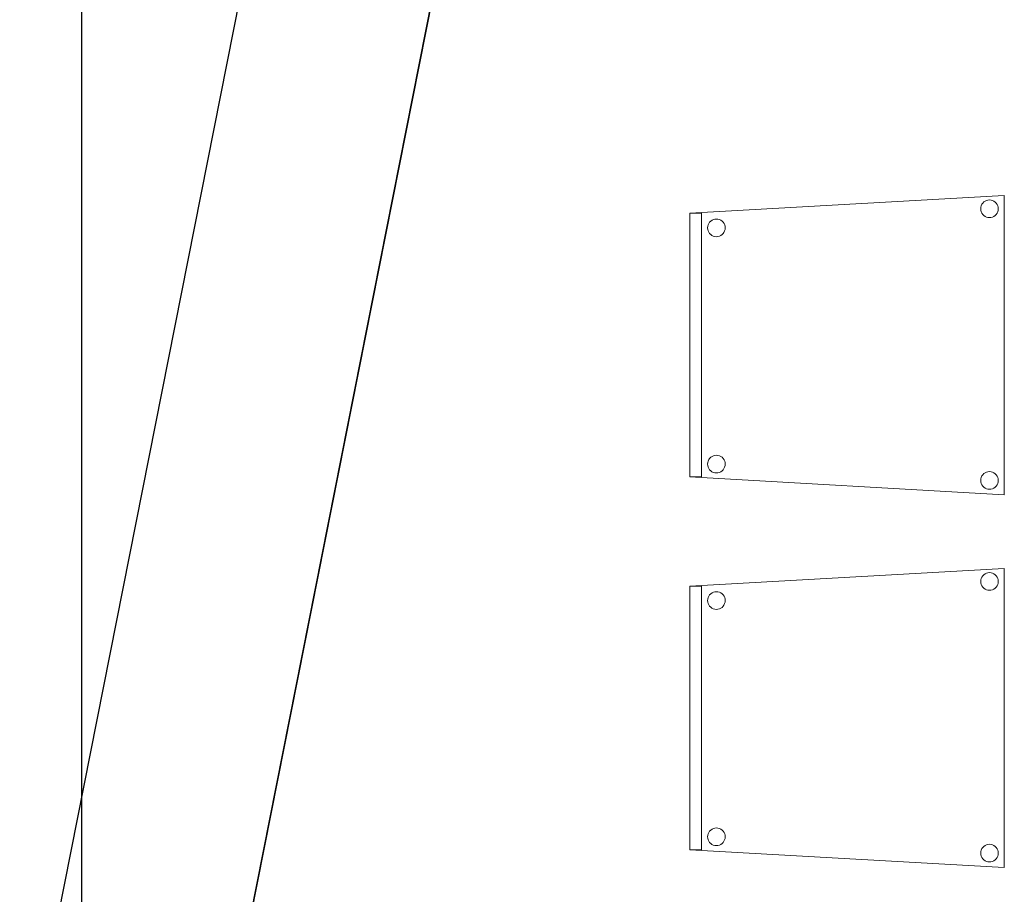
# Model space of a CAD drawing. Header units: metres. Extents: x 391.1 to 427.5, y 12.8 to 28.4.
# Tile 21 of 234: x 399.1 to 400.7, y 20.2 to 21.7. Entities that reach past the tile are written whole.
import ezdxf

# ---------------------------------------------------------------- set-up
doc = ezdxf.new("R2010")
doc.units = ezdxf.units.M
doc.layers.add('01_SUELOS', color=7, linetype='Continuous', lineweight=25, true_color=0x007f00)
for name, color, linetype, lineweight in [('02_MOBILIARIO', 7, 'Continuous', 18), ('A-DETL-____-MBND', 7, 'Continuous', 18), ('A-WALL-____-MCUT', 7, 'Continuous', 25), ('A-WALL-____-OTLN', 7, 'Continuous', 25)]:
    doc.layers.add(name, color=color, linetype=linetype, lineweight=lineweight)

# ---------------------------------------------------------------- blocks, each defined once
blk = doc.blocks.new('Family - Evans PA-152013-03_ENLLUMENAT_P0A')
at = {"layer": 'A-WALL-____-MCUT', "color": 253, "true_color": 0xaaaaaa}
for p, q in [((2.1178, 10.7049), (0, 0)), ((0.3262, 0), (2.4243, 10.6052))]:
    blk.add_line(p, q, dxfattribs=at)
at = {"layer": 'A-WALL-____-OTLN', "color": 253, "true_color": 0xaaaaaa}
for p, q in [((2.1178, 10.7049), (0, 0)), ((0.3262, 0), (2.4243, 10.6052))]:
    blk.add_line(p, q, dxfattribs=at)
blk = doc.blocks.new('Family - Evans PA-152152-03_ENLLUMENAT_P0A')
at = {"layer": 'A-WALL-____-MCUT', "color": 253, "true_color": 0xaaaaaa}
blk.add_line((0, 0), (15.0232, 0), dxfattribs=at)
at = {"layer": 'A-WALL-____-OTLN', "color": 253, "true_color": 0xaaaaaa}
blk.add_line((0, 0), (15.0232, 0), dxfattribs=at)
at = {"layer": 'A-WALL-____-OTLN', "color": 253, "lineweight": 18, "true_color": 0xaaaaaa}
blk.add_line((0, 0), (15.0232, 0), dxfattribs=at)
blk = doc.blocks.new('Family - Cadira confident_PA-152194-03_ENLLUMENAT_P0A')
at = {"layer": 'A-DETL-____-MBND', "color": 253, "true_color": 0xaaaaaa}
for p, q in [((0, 0.4765), (0.5326, 0.5065)), ((0.5326, 0.5065), (0, 0.4765)), ((0.5326, 0.5065), (0.5326, 0)), ((0.5326, 0), (0.5326, 0.5065)), ((0.4926, 0.4843), (0.4928, 0.4869)), ((0.4928, 0.4869), (0.4926, 0.4843)), ((0.4928, 0.4817), (0.4926, 0.4843)), ((0.4926, 0.4843), (0.4928, 0.4817)), ((0.4928, 0.4869), (0.4935, 0.4894)), ((0.4935, 0.4894), (0.4928, 0.4869)), ((0.4935, 0.4894), (0.4946, 0.4918)), ((0.4946, 0.4918), (0.4935, 0.4894)), ((0.4946, 0.4918), (0.4961, 0.4939)), ((0.4961, 0.4939), (0.4946, 0.4918)), ((0.4961, 0.4939), (0.498, 0.4957)), ((0.498, 0.4957), (0.4961, 0.4939)), ((0.498, 0.4957), (0.5001, 0.4972)), ((0.5001, 0.4972), (0.498, 0.4957)), ((0.5001, 0.4972), (0.5025, 0.4983)), ((0.5025, 0.4983), (0.5001, 0.4972)), ((0.5025, 0.4983), (0.505, 0.4989)), ((0.505, 0.4989), (0.5025, 0.4983)), ((0.505, 0.4989), (0.5076, 0.4992)), ((0.5076, 0.4992), (0.505, 0.4989)), ((0.5076, 0.4992), (0.5102, 0.4989)), ((0.5102, 0.4989), (0.5076, 0.4992)), ((0.5102, 0.4989), (0.5127, 0.4982)), ((0.5127, 0.4982), (0.5102, 0.4989)), ((0.5127, 0.4982), (0.515, 0.4971)), ((0.515, 0.4971), (0.5127, 0.4982)), ((0.515, 0.4971), (0.5172, 0.4956)), ((0.5172, 0.4956), (0.515, 0.4971)), ((0.5172, 0.4956), (0.519, 0.4938)), ((0.519, 0.4938), (0.5172, 0.4956)), ((0.519, 0.4938), (0.5205, 0.4916)), ((0.5205, 0.4916), (0.519, 0.4938)), ((0.5205, 0.4916), (0.5216, 0.4893)), ((0.5216, 0.4893), (0.5205, 0.4916)), ((0.5216, 0.4893), (0.5222, 0.4868)), ((0.5222, 0.4868), (0.5216, 0.4893)), ((0.5222, 0.4868), (0.5224, 0.4842)), ((0.5224, 0.4842), (0.5222, 0.4868)), ((0.5224, 0.4842), (0.5222, 0.4816)), ((0.5222, 0.4816), (0.5224, 0.4842)), ((0, 0.03), (0, 0.4765)), ((0, 0.4765), (0, 0.03)), ((0, 0.4765), (0.02, 0.4765)), ((0, 0.03), (0, 0.4765)), ((0.02, 0.4765), (0, 0.4765)), ((0, 0.4765), (0, 0.03)), ((0.02, 0.4765), (0.02, 0.03)), ((0.02, 0.03), (0.02, 0.4765)), ((0.0426, 0.4666), (0.0452, 0.4668)), ((0.0452, 0.4668), (0.0426, 0.4666)), ((0.0452, 0.4668), (0.0478, 0.4666)), ((0.0478, 0.4666), (0.0452, 0.4668)), ((0.4935, 0.4792), (0.4928, 0.4817)), ((0.4928, 0.4817), (0.4935, 0.4792)), ((0.4945, 0.4768), (0.4935, 0.4792)), ((0.4935, 0.4792), (0.4945, 0.4768)), ((0.496, 0.4747), (0.4945, 0.4768)), ((0.4945, 0.4768), (0.496, 0.4747)), ((0.4979, 0.4728), (0.496, 0.4747)), ((0.496, 0.4747), (0.4979, 0.4728)), ((0.5, 0.4713), (0.4979, 0.4728)), ((0.4979, 0.4728), (0.5, 0.4713)), ((0.5023, 0.4702), (0.5, 0.4713)), ((0.5, 0.4713), (0.5023, 0.4702)), ((0.5049, 0.4695), (0.5023, 0.4702)), ((0.5023, 0.4702), (0.5049, 0.4695)), ((0.5074, 0.4693), (0.5049, 0.4695)), ((0.5049, 0.4695), (0.5074, 0.4693)), ((0.51, 0.4695), (0.5074, 0.4693)), ((0.5074, 0.4693), (0.51, 0.4695)), ((0.5126, 0.4702), (0.51, 0.4695)), ((0.51, 0.4695), (0.5126, 0.4702)), ((0.5149, 0.4713), (0.5126, 0.4702)), ((0.5126, 0.4702), (0.5149, 0.4713)), ((0.5171, 0.4727), (0.5149, 0.4713)), ((0.5149, 0.4713), (0.5171, 0.4727)), ((0.5189, 0.4746), (0.5171, 0.4727)), ((0.5171, 0.4727), (0.5189, 0.4746)), ((0.5204, 0.4767), (0.5189, 0.4746)), ((0.5189, 0.4746), (0.5204, 0.4767)), ((0.5215, 0.4791), (0.5204, 0.4767)), ((0.5204, 0.4767), (0.5215, 0.4791)), ((0.5222, 0.4816), (0.5215, 0.4791)), ((0.5215, 0.4791), (0.5222, 0.4816)), ((0.0302, 0.4519), (0.0304, 0.4545)), ((0.0304, 0.4545), (0.0302, 0.4519)), ((0.0304, 0.4493), (0.0302, 0.4519)), ((0.0302, 0.4519), (0.0304, 0.4493)), ((0.0304, 0.4545), (0.0311, 0.457)), ((0.0311, 0.457), (0.0304, 0.4545)), ((0.0311, 0.457), (0.0322, 0.4594)), ((0.0322, 0.4594), (0.0311, 0.457)), ((0.0322, 0.4594), (0.0337, 0.4615)), ((0.0337, 0.4615), (0.0322, 0.4594)), ((0.0337, 0.4615), (0.0356, 0.4633)), ((0.0356, 0.4633), (0.0337, 0.4615)), ((0.0356, 0.4633), (0.0377, 0.4648)), ((0.0377, 0.4648), (0.0356, 0.4633)), ((0.0377, 0.4648), (0.0401, 0.4659)), ((0.0401, 0.4659), (0.0377, 0.4648)), ((0.0401, 0.4659), (0.0426, 0.4666)), ((0.0426, 0.4666), (0.0401, 0.4659)), ((0.0478, 0.4666), (0.0503, 0.4659)), ((0.0503, 0.4659), (0.0478, 0.4666)), ((0.0503, 0.4659), (0.0526, 0.4648)), ((0.0526, 0.4648), (0.0503, 0.4659)), ((0.0526, 0.4648), (0.0548, 0.4633)), ((0.0548, 0.4633), (0.0526, 0.4648)), ((0.0548, 0.4633), (0.0566, 0.4614)), ((0.0566, 0.4614), (0.0548, 0.4633)), ((0.0566, 0.4614), (0.0581, 0.4593)), ((0.0581, 0.4593), (0.0566, 0.4614)), ((0.0581, 0.4593), (0.0592, 0.4569)), ((0.0592, 0.4569), (0.0581, 0.4593)), ((0.0592, 0.4569), (0.0598, 0.4544)), ((0.0598, 0.4544), (0.0592, 0.4569)), ((0.0598, 0.4544), (0.06, 0.4518)), ((0.06, 0.4518), (0.0598, 0.4544)), ((0.06, 0.4518), (0.0598, 0.4492)), ((0.0598, 0.4492), (0.06, 0.4518)), ((0.031, 0.4468), (0.0304, 0.4493)), ((0.0304, 0.4493), (0.031, 0.4468)), ((0.0321, 0.4445), (0.031, 0.4468)), ((0.031, 0.4468), (0.0321, 0.4445)), ((0.0336, 0.4423), (0.0321, 0.4445)), ((0.0321, 0.4445), (0.0336, 0.4423)), ((0.0355, 0.4405), (0.0336, 0.4423)), ((0.0336, 0.4423), (0.0355, 0.4405)), ((0.0376, 0.439), (0.0355, 0.4405)), ((0.0355, 0.4405), (0.0376, 0.439)), ((0.0399, 0.4378), (0.0376, 0.439)), ((0.0376, 0.439), (0.0399, 0.4378)), ((0.0424, 0.4372), (0.0399, 0.4378)), ((0.0399, 0.4378), (0.0424, 0.4372)), ((0.045, 0.4369), (0.0424, 0.4372)), ((0.0424, 0.4372), (0.045, 0.4369)), ((0.0476, 0.4371), (0.045, 0.4369)), ((0.045, 0.4369), (0.0476, 0.4371)), ((0.0502, 0.4378), (0.0476, 0.4371)), ((0.0476, 0.4371), (0.0502, 0.4378)), ((0.0525, 0.4389), (0.0502, 0.4378)), ((0.0502, 0.4378), (0.0525, 0.4389)), ((0.0547, 0.4404), (0.0525, 0.4389)), ((0.0525, 0.4389), (0.0547, 0.4404)), ((0.0565, 0.4422), (0.0547, 0.4404)), ((0.0547, 0.4404), (0.0565, 0.4422)), ((0.058, 0.4443), (0.0565, 0.4422)), ((0.0565, 0.4422), (0.058, 0.4443)), ((0.0591, 0.4467), (0.058, 0.4443)), ((0.058, 0.4443), (0.0591, 0.4467)), ((0.0598, 0.4492), (0.0591, 0.4467)), ((0.0591, 0.4467), (0.0598, 0.4492)), ((0.0426, 0.0666), (0.0452, 0.0668)), ((0.0452, 0.0668), (0.0426, 0.0666)), ((0.0452, 0.0668), (0.0478, 0.0666)), ((0.0478, 0.0666), (0.0452, 0.0668)), ((0.0302, 0.0519), (0.0304, 0.0545)), ((0.0304, 0.0545), (0.0302, 0.0519)), ((0.0304, 0.0493), (0.0302, 0.0519)), ((0.0302, 0.0519), (0.0304, 0.0493)), ((0.0304, 0.0545), (0.0311, 0.057)), ((0.0311, 0.057), (0.0304, 0.0545)), ((0.0311, 0.057), (0.0322, 0.0594)), ((0.0322, 0.0594), (0.0311, 0.057)), ((0.0322, 0.0594), (0.0337, 0.0615)), ((0.0337, 0.0615), (0.0322, 0.0594)), ((0.0337, 0.0615), (0.0356, 0.0633)), ((0.0356, 0.0633), (0.0337, 0.0615)), ((0.0356, 0.0633), (0.0377, 0.0648)), ((0.0377, 0.0648), (0.0356, 0.0633)), ((0.0377, 0.0648), (0.0401, 0.0659)), ((0.0401, 0.0659), (0.0377, 0.0648)), ((0.0401, 0.0659), (0.0426, 0.0666)), ((0.0426, 0.0666), (0.0401, 0.0659)), ((0.0478, 0.0666), (0.0503, 0.0659)), ((0.0503, 0.0659), (0.0478, 0.0666)), ((0.0503, 0.0659), (0.0526, 0.0648)), ((0.0526, 0.0648), (0.0503, 0.0659)), ((0.0526, 0.0648), (0.0548, 0.0633)), ((0.0548, 0.0633), (0.0526, 0.0648)), ((0.0548, 0.0633), (0.0566, 0.0614)), ((0.0566, 0.0614), (0.0548, 0.0633)), ((0.0566, 0.0614), (0.0581, 0.0593)), ((0.0581, 0.0593), (0.0566, 0.0614)), ((0.0581, 0.0593), (0.0592, 0.0569)), ((0.0592, 0.0569), (0.0581, 0.0593)), ((0.0592, 0.0569), (0.0598, 0.0544)), ((0.0598, 0.0544), (0.0592, 0.0569)), ((0.0598, 0.0544), (0.06, 0.0518)), ((0.06, 0.0518), (0.0598, 0.0544)), ((0.06, 0.0518), (0.0598, 0.0492)), ((0.0598, 0.0492), (0.06, 0.0518)), ((0.031, 0.0468), (0.0304, 0.0493)), ((0.0304, 0.0493), (0.031, 0.0468)), ((0.0321, 0.0445), (0.031, 0.0468)), ((0.031, 0.0468), (0.0321, 0.0445)), ((0.0336, 0.0423), (0.0321, 0.0445)), ((0.0321, 0.0445), (0.0336, 0.0423)), ((0.0355, 0.0405), (0.0336, 0.0423)), ((0.0336, 0.0423), (0.0355, 0.0405)), ((0.0376, 0.039), (0.0355, 0.0405)), ((0.0355, 0.0405), (0.0376, 0.039)), ((0.0399, 0.0378), (0.0376, 0.039)), ((0.0376, 0.039), (0.0399, 0.0378)), ((0.0424, 0.0372), (0.0399, 0.0378)), ((0.0399, 0.0378), (0.0424, 0.0372)), ((0.045, 0.0369), (0.0424, 0.0372)), ((0.0424, 0.0372), (0.045, 0.0369)), ((0.0476, 0.0371), (0.045, 0.0369)), ((0.045, 0.0369), (0.0476, 0.0371)), ((0.0502, 0.0378), (0.0476, 0.0371)), ((0.0476, 0.0371), (0.0502, 0.0378)), ((0.0525, 0.0389), (0.0502, 0.0378)), ((0.0502, 0.0378), (0.0525, 0.0389)), ((0.0547, 0.0404), (0.0525, 0.0389)), ((0.0525, 0.0389), (0.0547, 0.0404)), ((0.0565, 0.0422), (0.0547, 0.0404)), ((0.0547, 0.0404), (0.0565, 0.0422)), ((0.058, 0.0443), (0.0565, 0.0422)), ((0.0565, 0.0422), (0.058, 0.0443)), ((0.0591, 0.0467), (0.058, 0.0443)), ((0.058, 0.0443), (0.0591, 0.0467)), ((0.0598, 0.0492), (0.0591, 0.0467)), ((0.0591, 0.0467), (0.0598, 0.0492)), ((0.4946, 0.0318), (0.4961, 0.0339)), ((0.4961, 0.0339), (0.4946, 0.0318)), ((0.4961, 0.0339), (0.498, 0.0357)), ((0.498, 0.0357), (0.4961, 0.0339)), ((0.498, 0.0357), (0.5001, 0.0372)), ((0.5001, 0.0372), (0.498, 0.0357)), ((0.5001, 0.0372), (0.5025, 0.0383)), ((0.5025, 0.0383), (0.5001, 0.0372)), ((0.5025, 0.0383), (0.505, 0.0389)), ((0.505, 0.0389), (0.5025, 0.0383)), ((0.505, 0.0389), (0.5076, 0.0392)), ((0.5076, 0.0392), (0.505, 0.0389)), ((0.5076, 0.0392), (0.5102, 0.0389)), ((0.5102, 0.0389), (0.5076, 0.0392)), ((0.5102, 0.0389), (0.5127, 0.0382)), ((0.5127, 0.0382), (0.5102, 0.0389)), ((0.5127, 0.0382), (0.515, 0.0371)), ((0.515, 0.0371), (0.5127, 0.0382)), ((0.515, 0.0371), (0.5172, 0.0356)), ((0.5172, 0.0356), (0.515, 0.0371)), ((0.5172, 0.0356), (0.519, 0.0338)), ((0.519, 0.0338), (0.5172, 0.0356)), ((0.519, 0.0338), (0.5205, 0.0316)), ((0.5205, 0.0316), (0.519, 0.0338)), ((0.5326, 0), (0, 0.03)), ((0, 0.03), (0.5326, 0)), ((0.02, 0.03), (0, 0.03)), ((0, 0.03), (0.02, 0.03)), ((0.4926, 0.0243), (0.4928, 0.0269)), ((0.4928, 0.0269), (0.4926, 0.0243)), ((0.4928, 0.0217), (0.4926, 0.0243)), ((0.4926, 0.0243), (0.4928, 0.0217)), ((0.4928, 0.0269), (0.4935, 0.0294)), ((0.4935, 0.0294), (0.4928, 0.0269)), ((0.4935, 0.0192), (0.4928, 0.0217)), ((0.4928, 0.0217), (0.4935, 0.0192)), ((0.4935, 0.0294), (0.4946, 0.0318)), ((0.4946, 0.0318), (0.4935, 0.0294)), ((0.4945, 0.0168), (0.4935, 0.0192)), ((0.4935, 0.0192), (0.4945, 0.0168)), ((0.496, 0.0147), (0.4945, 0.0168)), ((0.4945, 0.0168), (0.496, 0.0147)), ((0.5204, 0.0167), (0.5189, 0.0146)), ((0.5189, 0.0146), (0.5204, 0.0167)), ((0.5215, 0.0191), (0.5204, 0.0167)), ((0.5204, 0.0167), (0.5215, 0.0191)), ((0.5205, 0.0316), (0.5216, 0.0293)), ((0.5216, 0.0293), (0.5205, 0.0316)), ((0.5222, 0.0216), (0.5215, 0.0191)), ((0.5215, 0.0191), (0.5222, 0.0216)), ((0.5216, 0.0293), (0.5222, 0.0268)), ((0.5222, 0.0268), (0.5216, 0.0293)), ((0.5222, 0.0268), (0.5224, 0.0242)), ((0.5224, 0.0242), (0.5222, 0.0268)), ((0.5224, 0.0242), (0.5222, 0.0216)), ((0.5222, 0.0216), (0.5224, 0.0242)), ((0.4979, 0.0128), (0.496, 0.0147)), ((0.496, 0.0147), (0.4979, 0.0128)), ((0.5, 0.0113), (0.4979, 0.0128)), ((0.4979, 0.0128), (0.5, 0.0113)), ((0.5023, 0.0102), (0.5, 0.0113)), ((0.5, 0.0113), (0.5023, 0.0102)), ((0.5049, 0.0095), (0.5023, 0.0102)), ((0.5023, 0.0102), (0.5049, 0.0095)), ((0.5074, 0.0093), (0.5049, 0.0095)), ((0.5049, 0.0095), (0.5074, 0.0093)), ((0.51, 0.0095), (0.5074, 0.0093)), ((0.5074, 0.0093), (0.51, 0.0095)), ((0.5126, 0.0102), (0.51, 0.0095)), ((0.51, 0.0095), (0.5126, 0.0102)), ((0.5149, 0.0113), (0.5126, 0.0102)), ((0.5126, 0.0102), (0.5149, 0.0113)), ((0.5171, 0.0127), (0.5149, 0.0113)), ((0.5149, 0.0113), (0.5171, 0.0127)), ((0.5189, 0.0146), (0.5171, 0.0127)), ((0.5171, 0.0127), (0.5189, 0.0146))]:
    blk.add_line(p, q, dxfattribs=at)
blk = doc.blocks.new('Family - Cadira confident_PA-152573-03_ENLLUMENAT_P0A')
at = {"layer": 'A-DETL-____-MBND', "color": 253, "true_color": 0xaaaaaa}
for p, q in [((0, 0.4765), (0.5326, 0.5065)), ((0.5326, 0.5065), (0, 0.4765)), ((0.5326, 0.5065), (0.5326, 0)), ((0.5326, 0), (0.5326, 0.5065)), ((0.4926, 0.4843), (0.4928, 0.4869)), ((0.4928, 0.4869), (0.4926, 0.4843)), ((0.4928, 0.4817), (0.4926, 0.4843)), ((0.4926, 0.4843), (0.4928, 0.4817)), ((0.4928, 0.4869), (0.4935, 0.4894)), ((0.4935, 0.4894), (0.4928, 0.4869)), ((0.4935, 0.4894), (0.4946, 0.4918)), ((0.4946, 0.4918), (0.4935, 0.4894)), ((0.4946, 0.4918), (0.4961, 0.4939)), ((0.4961, 0.4939), (0.4946, 0.4918)), ((0.4961, 0.4939), (0.498, 0.4957)), ((0.498, 0.4957), (0.4961, 0.4939)), ((0.498, 0.4957), (0.5001, 0.4972)), ((0.5001, 0.4972), (0.498, 0.4957)), ((0.5001, 0.4972), (0.5025, 0.4983)), ((0.5025, 0.4983), (0.5001, 0.4972)), ((0.5025, 0.4983), (0.505, 0.4989)), ((0.505, 0.4989), (0.5025, 0.4983)), ((0.505, 0.4989), (0.5076, 0.4992)), ((0.5076, 0.4992), (0.505, 0.4989)), ((0.5076, 0.4992), (0.5102, 0.4989)), ((0.5102, 0.4989), (0.5076, 0.4992)), ((0.5102, 0.4989), (0.5127, 0.4982)), ((0.5127, 0.4982), (0.5102, 0.4989)), ((0.5127, 0.4982), (0.515, 0.4971)), ((0.515, 0.4971), (0.5127, 0.4982)), ((0.515, 0.4971), (0.5172, 0.4956)), ((0.5172, 0.4956), (0.515, 0.4971)), ((0.5172, 0.4956), (0.519, 0.4938)), ((0.519, 0.4938), (0.5172, 0.4956)), ((0.519, 0.4938), (0.5205, 0.4916)), ((0.5205, 0.4916), (0.519, 0.4938)), ((0.5205, 0.4916), (0.5216, 0.4893)), ((0.5216, 0.4893), (0.5205, 0.4916)), ((0.5216, 0.4893), (0.5222, 0.4868)), ((0.5222, 0.4868), (0.5216, 0.4893)), ((0.5222, 0.4868), (0.5224, 0.4842)), ((0.5224, 0.4842), (0.5222, 0.4868)), ((0.5224, 0.4842), (0.5222, 0.4816)), ((0.5222, 0.4816), (0.5224, 0.4842)), ((0, 0.03), (0, 0.4765)), ((0, 0.4765), (0, 0.03)), ((0, 0.4765), (0.02, 0.4765)), ((0, 0.03), (0, 0.4765)), ((0.02, 0.4765), (0, 0.4765)), ((0, 0.4765), (0, 0.03)), ((0.02, 0.4765), (0.02, 0.03)), ((0.02, 0.03), (0.02, 0.4765)), ((0.0426, 0.4666), (0.0452, 0.4668)), ((0.0452, 0.4668), (0.0426, 0.4666)), ((0.0452, 0.4668), (0.0478, 0.4666)), ((0.0478, 0.4666), (0.0452, 0.4668)), ((0.4935, 0.4792), (0.4928, 0.4817)), ((0.4928, 0.4817), (0.4935, 0.4792)), ((0.4945, 0.4768), (0.4935, 0.4792)), ((0.4935, 0.4792), (0.4945, 0.4768)), ((0.496, 0.4747), (0.4945, 0.4768)), ((0.4945, 0.4768), (0.496, 0.4747)), ((0.4979, 0.4728), (0.496, 0.4747)), ((0.496, 0.4747), (0.4979, 0.4728)), ((0.5, 0.4713), (0.4979, 0.4728)), ((0.4979, 0.4728), (0.5, 0.4713)), ((0.5023, 0.4702), (0.5, 0.4713)), ((0.5, 0.4713), (0.5023, 0.4702)), ((0.5049, 0.4695), (0.5023, 0.4702)), ((0.5023, 0.4702), (0.5049, 0.4695)), ((0.5074, 0.4693), (0.5049, 0.4695)), ((0.5049, 0.4695), (0.5074, 0.4693)), ((0.51, 0.4695), (0.5074, 0.4693)), ((0.5074, 0.4693), (0.51, 0.4695)), ((0.5126, 0.4702), (0.51, 0.4695)), ((0.51, 0.4695), (0.5126, 0.4702)), ((0.5149, 0.4713), (0.5126, 0.4702)), ((0.5126, 0.4702), (0.5149, 0.4713)), ((0.5171, 0.4727), (0.5149, 0.4713)), ((0.5149, 0.4713), (0.5171, 0.4727)), ((0.5189, 0.4746), (0.5171, 0.4727)), ((0.5171, 0.4727), (0.5189, 0.4746)), ((0.5204, 0.4767), (0.5189, 0.4746)), ((0.5189, 0.4746), (0.5204, 0.4767)), ((0.5215, 0.4791), (0.5204, 0.4767)), ((0.5204, 0.4767), (0.5215, 0.4791)), ((0.5222, 0.4816), (0.5215, 0.4791)), ((0.5215, 0.4791), (0.5222, 0.4816)), ((0.0302, 0.4519), (0.0304, 0.4545)), ((0.0304, 0.4545), (0.0302, 0.4519)), ((0.0304, 0.4493), (0.0302, 0.4519)), ((0.0302, 0.4519), (0.0304, 0.4493)), ((0.0304, 0.4545), (0.0311, 0.457)), ((0.0311, 0.457), (0.0304, 0.4545)), ((0.0311, 0.457), (0.0322, 0.4594)), ((0.0322, 0.4594), (0.0311, 0.457)), ((0.0322, 0.4594), (0.0337, 0.4615)), ((0.0337, 0.4615), (0.0322, 0.4594)), ((0.0337, 0.4615), (0.0356, 0.4633)), ((0.0356, 0.4633), (0.0337, 0.4615)), ((0.0356, 0.4633), (0.0377, 0.4648)), ((0.0377, 0.4648), (0.0356, 0.4633)), ((0.0377, 0.4648), (0.0401, 0.4659)), ((0.0401, 0.4659), (0.0377, 0.4648)), ((0.0401, 0.4659), (0.0426, 0.4666)), ((0.0426, 0.4666), (0.0401, 0.4659)), ((0.0478, 0.4666), (0.0503, 0.4659)), ((0.0503, 0.4659), (0.0478, 0.4666)), ((0.0503, 0.4659), (0.0526, 0.4648)), ((0.0526, 0.4648), (0.0503, 0.4659)), ((0.0526, 0.4648), (0.0548, 0.4633)), ((0.0548, 0.4633), (0.0526, 0.4648)), ((0.0548, 0.4633), (0.0566, 0.4614)), ((0.0566, 0.4614), (0.0548, 0.4633)), ((0.0566, 0.4614), (0.0581, 0.4593)), ((0.0581, 0.4593), (0.0566, 0.4614)), ((0.0581, 0.4593), (0.0592, 0.4569)), ((0.0592, 0.4569), (0.0581, 0.4593)), ((0.0592, 0.4569), (0.0598, 0.4544)), ((0.0598, 0.4544), (0.0592, 0.4569)), ((0.0598, 0.4544), (0.06, 0.4518)), ((0.06, 0.4518), (0.0598, 0.4544)), ((0.06, 0.4518), (0.0598, 0.4492)), ((0.0598, 0.4492), (0.06, 0.4518)), ((0.031, 0.4468), (0.0304, 0.4493)), ((0.0304, 0.4493), (0.031, 0.4468)), ((0.0321, 0.4445), (0.031, 0.4468)), ((0.031, 0.4468), (0.0321, 0.4445)), ((0.0336, 0.4423), (0.0321, 0.4445)), ((0.0321, 0.4445), (0.0336, 0.4423)), ((0.0355, 0.4405), (0.0336, 0.4423)), ((0.0336, 0.4423), (0.0355, 0.4405)), ((0.0376, 0.439), (0.0355, 0.4405)), ((0.0355, 0.4405), (0.0376, 0.439)), ((0.0399, 0.4378), (0.0376, 0.439)), ((0.0376, 0.439), (0.0399, 0.4378)), ((0.0424, 0.4372), (0.0399, 0.4378)), ((0.0399, 0.4378), (0.0424, 0.4372)), ((0.045, 0.4369), (0.0424, 0.4372)), ((0.0424, 0.4372), (0.045, 0.4369)), ((0.0476, 0.4371), (0.045, 0.4369)), ((0.045, 0.4369), (0.0476, 0.4371)), ((0.0502, 0.4378), (0.0476, 0.4371)), ((0.0476, 0.4371), (0.0502, 0.4378)), ((0.0525, 0.4389), (0.0502, 0.4378)), ((0.0502, 0.4378), (0.0525, 0.4389)), ((0.0547, 0.4404), (0.0525, 0.4389)), ((0.0525, 0.4389), (0.0547, 0.4404)), ((0.0565, 0.4422), (0.0547, 0.4404)), ((0.0547, 0.4404), (0.0565, 0.4422)), ((0.058, 0.4443), (0.0565, 0.4422)), ((0.0565, 0.4422), (0.058, 0.4443)), ((0.0591, 0.4467), (0.058, 0.4443)), ((0.058, 0.4443), (0.0591, 0.4467)), ((0.0598, 0.4492), (0.0591, 0.4467)), ((0.0591, 0.4467), (0.0598, 0.4492)), ((0.0426, 0.0666), (0.0452, 0.0668)), ((0.0452, 0.0668), (0.0426, 0.0666)), ((0.0452, 0.0668), (0.0478, 0.0666)), ((0.0478, 0.0666), (0.0452, 0.0668)), ((0.0302, 0.0519), (0.0304, 0.0545)), ((0.0304, 0.0545), (0.0302, 0.0519)), ((0.0304, 0.0493), (0.0302, 0.0519)), ((0.0302, 0.0519), (0.0304, 0.0493)), ((0.0304, 0.0545), (0.0311, 0.057)), ((0.0311, 0.057), (0.0304, 0.0545)), ((0.0311, 0.057), (0.0322, 0.0594)), ((0.0322, 0.0594), (0.0311, 0.057)), ((0.0322, 0.0594), (0.0337, 0.0615)), ((0.0337, 0.0615), (0.0322, 0.0594)), ((0.0337, 0.0615), (0.0356, 0.0633)), ((0.0356, 0.0633), (0.0337, 0.0615)), ((0.0356, 0.0633), (0.0377, 0.0648)), ((0.0377, 0.0648), (0.0356, 0.0633)), ((0.0377, 0.0648), (0.0401, 0.0659)), ((0.0401, 0.0659), (0.0377, 0.0648)), ((0.0401, 0.0659), (0.0426, 0.0666)), ((0.0426, 0.0666), (0.0401, 0.0659)), ((0.0478, 0.0666), (0.0503, 0.0659)), ((0.0503, 0.0659), (0.0478, 0.0666)), ((0.0503, 0.0659), (0.0526, 0.0648)), ((0.0526, 0.0648), (0.0503, 0.0659)), ((0.0526, 0.0648), (0.0548, 0.0633)), ((0.0548, 0.0633), (0.0526, 0.0648)), ((0.0548, 0.0633), (0.0566, 0.0614)), ((0.0566, 0.0614), (0.0548, 0.0633)), ((0.0566, 0.0614), (0.0581, 0.0593)), ((0.0581, 0.0593), (0.0566, 0.0614)), ((0.0581, 0.0593), (0.0592, 0.0569)), ((0.0592, 0.0569), (0.0581, 0.0593)), ((0.0592, 0.0569), (0.0598, 0.0544)), ((0.0598, 0.0544), (0.0592, 0.0569)), ((0.0598, 0.0544), (0.06, 0.0518)), ((0.06, 0.0518), (0.0598, 0.0544)), ((0.06, 0.0518), (0.0598, 0.0492)), ((0.0598, 0.0492), (0.06, 0.0518)), ((0.031, 0.0468), (0.0304, 0.0493)), ((0.0304, 0.0493), (0.031, 0.0468)), ((0.0321, 0.0445), (0.031, 0.0468)), ((0.031, 0.0468), (0.0321, 0.0445)), ((0.0336, 0.0423), (0.0321, 0.0445)), ((0.0321, 0.0445), (0.0336, 0.0423)), ((0.0355, 0.0405), (0.0336, 0.0423)), ((0.0336, 0.0423), (0.0355, 0.0405)), ((0.0376, 0.039), (0.0355, 0.0405)), ((0.0355, 0.0405), (0.0376, 0.039)), ((0.0399, 0.0378), (0.0376, 0.039)), ((0.0376, 0.039), (0.0399, 0.0378)), ((0.0424, 0.0372), (0.0399, 0.0378)), ((0.0399, 0.0378), (0.0424, 0.0372)), ((0.045, 0.0369), (0.0424, 0.0372)), ((0.0424, 0.0372), (0.045, 0.0369)), ((0.0476, 0.0371), (0.045, 0.0369)), ((0.045, 0.0369), (0.0476, 0.0371)), ((0.0502, 0.0378), (0.0476, 0.0371)), ((0.0476, 0.0371), (0.0502, 0.0378)), ((0.0525, 0.0389), (0.0502, 0.0378)), ((0.0502, 0.0378), (0.0525, 0.0389)), ((0.0547, 0.0404), (0.0525, 0.0389)), ((0.0525, 0.0389), (0.0547, 0.0404)), ((0.0565, 0.0422), (0.0547, 0.0404)), ((0.0547, 0.0404), (0.0565, 0.0422)), ((0.058, 0.0443), (0.0565, 0.0422)), ((0.0565, 0.0422), (0.058, 0.0443)), ((0.0591, 0.0467), (0.058, 0.0443)), ((0.058, 0.0443), (0.0591, 0.0467)), ((0.0598, 0.0492), (0.0591, 0.0467)), ((0.0591, 0.0467), (0.0598, 0.0492)), ((0.4946, 0.0318), (0.4961, 0.0339)), ((0.4961, 0.0339), (0.4946, 0.0318)), ((0.4961, 0.0339), (0.498, 0.0357)), ((0.498, 0.0357), (0.4961, 0.0339)), ((0.498, 0.0357), (0.5001, 0.0372)), ((0.5001, 0.0372), (0.498, 0.0357)), ((0.5001, 0.0372), (0.5025, 0.0383)), ((0.5025, 0.0383), (0.5001, 0.0372)), ((0.5025, 0.0383), (0.505, 0.0389)), ((0.505, 0.0389), (0.5025, 0.0383)), ((0.505, 0.0389), (0.5076, 0.0392)), ((0.5076, 0.0392), (0.505, 0.0389)), ((0.5076, 0.0392), (0.5102, 0.0389)), ((0.5102, 0.0389), (0.5076, 0.0392)), ((0.5102, 0.0389), (0.5127, 0.0382)), ((0.5127, 0.0382), (0.5102, 0.0389)), ((0.5127, 0.0382), (0.515, 0.0371)), ((0.515, 0.0371), (0.5127, 0.0382)), ((0.515, 0.0371), (0.5172, 0.0356)), ((0.5172, 0.0356), (0.515, 0.0371)), ((0.5172, 0.0356), (0.519, 0.0338)), ((0.519, 0.0338), (0.5172, 0.0356)), ((0.519, 0.0338), (0.5205, 0.0316)), ((0.5205, 0.0316), (0.519, 0.0338)), ((0.5326, 0), (0, 0.03)), ((0, 0.03), (0.5326, 0)), ((0.02, 0.03), (0, 0.03)), ((0, 0.03), (0.02, 0.03)), ((0.4926, 0.0243), (0.4928, 0.0269)), ((0.4928, 0.0269), (0.4926, 0.0243)), ((0.4928, 0.0217), (0.4926, 0.0243)), ((0.4926, 0.0243), (0.4928, 0.0217)), ((0.4928, 0.0269), (0.4935, 0.0294)), ((0.4935, 0.0294), (0.4928, 0.0269)), ((0.4935, 0.0192), (0.4928, 0.0217)), ((0.4928, 0.0217), (0.4935, 0.0192)), ((0.4935, 0.0294), (0.4946, 0.0318)), ((0.4946, 0.0318), (0.4935, 0.0294)), ((0.4945, 0.0168), (0.4935, 0.0192)), ((0.4935, 0.0192), (0.4945, 0.0168)), ((0.496, 0.0147), (0.4945, 0.0168)), ((0.4945, 0.0168), (0.496, 0.0147)), ((0.5204, 0.0167), (0.5189, 0.0146)), ((0.5189, 0.0146), (0.5204, 0.0167)), ((0.5215, 0.0191), (0.5204, 0.0167)), ((0.5204, 0.0167), (0.5215, 0.0191)), ((0.5205, 0.0316), (0.5216, 0.0293)), ((0.5216, 0.0293), (0.5205, 0.0316)), ((0.5222, 0.0216), (0.5215, 0.0191)), ((0.5215, 0.0191), (0.5222, 0.0216)), ((0.5216, 0.0293), (0.5222, 0.0268)), ((0.5222, 0.0268), (0.5216, 0.0293)), ((0.5222, 0.0268), (0.5224, 0.0242)), ((0.5224, 0.0242), (0.5222, 0.0268)), ((0.5224, 0.0242), (0.5222, 0.0216)), ((0.5222, 0.0216), (0.5224, 0.0242)), ((0.4979, 0.0128), (0.496, 0.0147)), ((0.496, 0.0147), (0.4979, 0.0128)), ((0.5, 0.0113), (0.4979, 0.0128)), ((0.4979, 0.0128), (0.5, 0.0113)), ((0.5023, 0.0102), (0.5, 0.0113)), ((0.5, 0.0113), (0.5023, 0.0102)), ((0.5049, 0.0095), (0.5023, 0.0102)), ((0.5023, 0.0102), (0.5049, 0.0095)), ((0.5074, 0.0093), (0.5049, 0.0095)), ((0.5049, 0.0095), (0.5074, 0.0093)), ((0.51, 0.0095), (0.5074, 0.0093)), ((0.5074, 0.0093), (0.51, 0.0095)), ((0.5126, 0.0102), (0.51, 0.0095)), ((0.51, 0.0095), (0.5126, 0.0102)), ((0.5149, 0.0113), (0.5126, 0.0102)), ((0.5126, 0.0102), (0.5149, 0.0113)), ((0.5171, 0.0127), (0.5149, 0.0113)), ((0.5149, 0.0113), (0.5171, 0.0127)), ((0.5189, 0.0146), (0.5171, 0.0127)), ((0.5171, 0.0127), (0.5189, 0.0146))]:
    blk.add_line(p, q, dxfattribs=at)
blk = doc.blocks.new('Family - LONDR55-XX_ZZ-ARQ-CAA-M3D-Londres55-152611-03_ENLLUMENAT_P0A')
at = {"layer": '01_SUELOS', "color": 9, "true_color": 0xaad4aa}
for p, q in [((1.039, 10.7336), (0, 5.4819)), ((0, 5.4819), (1.039, 10.7336))]:
    blk.add_line(p, q, dxfattribs=at)
blk = doc.blocks.new('LONDR55-XX_ZZ-ARQ-CAA-M3D-Londres55_ifc-1-03_ENLLUMENAT_P0A')
at = {"layer": '01_SUELOS', "color": 253, "lineweight": 18, "true_color": 0xaaaaaa}
blk.add_blockref('Family - LONDR55-XX_ZZ-ARQ-CAA-M3D-Londres55-152611-03_ENLLUMENAT_P0A', (399.1772, 13.2406), dxfattribs=at)
at = {"layer": '02_MOBILIARIO', "color": 253, "lineweight": 18, "true_color": 0xaaaaaa}
for name, p in [('Family - Cadira confident_PA-152194-03_ENLLUMENAT_P0A', (400.2062, 20.8804)), ('Family - Cadira confident_PA-152573-03_ENLLUMENAT_P0A', (400.2062, 20.2492))]:
    blk.add_blockref(name, p, dxfattribs=at)
at = {"layer": 'A-WALL-____-OTLN', "color": 253, "lineweight": 18, "true_color": 0xaaaaaa, "rotation": 90}
blk.add_blockref('Family - Evans PA-152152-03_ENLLUMENAT_P0A', (399.1772, 13.2406), dxfattribs=at)
at = {"layer": 'A-WALL-____-OTLN', "color": 253, "lineweight": 18, "true_color": 0xaaaaaa}
blk.add_blockref('Family - Evans PA-152013-03_ENLLUMENAT_P0A', (397.7664, 13.2406), dxfattribs=at)

msp = doc.modelspace()

# ---------------------------------------------------------------- block references
at = {"lineweight": 5}
msp.add_blockref('LONDR55-XX_ZZ-ARQ-CAA-M3D-Londres55_ifc-1-03_ENLLUMENAT_P0A', (0, 0), dxfattribs=at)

doc.saveas('drawing.dxf')
